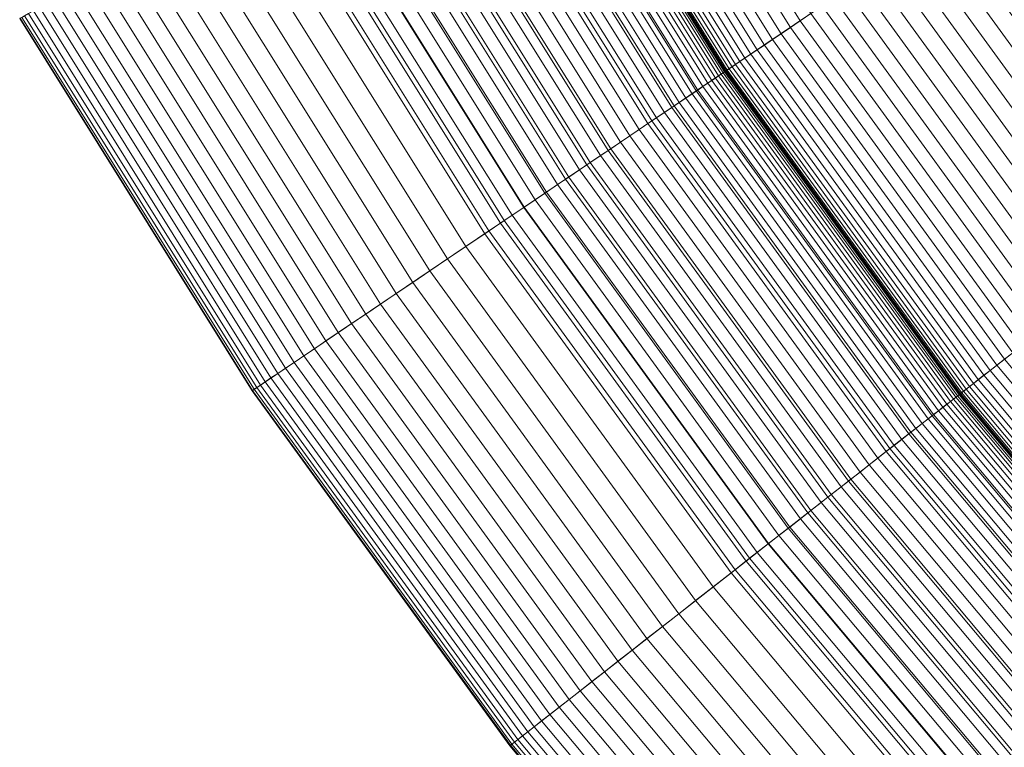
# Model space of a CAD drawing. Header units: millimetres. Extents: x -219 to 220, y -220 to 220.
# Tile 2 of 146: x -190 to -156, y -136 to -110. Entities that reach past the tile are written whole.
import ezdxf

# ---------------------------------------------------------------- set-up
doc = ezdxf.new("R2010")
doc.units = ezdxf.units.MM
doc.layers.add('LUCIDO_1', color=1, linetype='Continuous', lineweight=20, true_color=0xff0000)
doc.layers.add('Nessuna', color=7, linetype='Continuous', lineweight=9)

# ---------------------------------------------------------------- blocks, each defined once
blk = doc.blocks.new('Group-1')
at = {"layer": 'Nessuna', "color": 7, "linetype": 'Continuous', "lineweight": 9, "transparency": 33554687}
for points in [[(-166.445, -112.574, -79.962), (-173.888, -100.662, -79.962), (-43.862, -25.591, -89.301), (-41.971, -28.616, -89.301)], [(-158.188, -123.938, -79.962), (-166.445, -112.574, -79.962), (-41.971, -28.616, -89.301), (-39.875, -31.501, -89.301)], [(-149.159, -134.698, -79.962), (-158.188, -123.938, -79.962), (-39.875, -31.501, -89.301), (-37.582, -34.234, -89.301)], [(-162.433, -109.868, -55.65), (-169.698, -98.243, -55.65), (-170.084, -98.466, -55.102), (-162.803, -110.118, -55.102)], [(-162.803, -110.118, -55.102), (-170.084, -98.466, -55.102), (-170.448, -98.676, -54.533), (-163.152, -110.353, -54.533)], [(-163.478, -110.573, -53.945), (-170.789, -98.873, -53.945), (-171.105, -99.055, -53.339), (-163.78, -110.777, -53.339)], [(-163.152, -110.353, -54.533), (-170.448, -98.676, -54.533), (-170.789, -98.873, -53.945), (-163.478, -110.573, -53.945)], [(-164.059, -110.965, -52.717), (-171.396, -99.223, -52.717), (-171.661, -99.376, -52.08), (-164.312, -111.136, -52.08)], [(-163.78, -110.777, -53.339), (-171.105, -99.055, -53.339), (-171.396, -99.223, -52.717), (-164.059, -110.965, -52.717)], [(-164.541, -111.29, -51.429), (-171.9, -99.514, -51.429), (-172.112, -99.636, -50.765), (-164.744, -111.427, -50.765)], [(-164.312, -111.136, -52.08), (-171.661, -99.376, -52.08), (-171.9, -99.514, -51.429), (-164.541, -111.29, -51.429)], [(-165.291, -111.796, -48.019), (-172.683, -99.966, -48.019), (-172.755, -100.008, -47.317), (-165.36, -111.842, -47.317)], [(-165.195, -111.731, -48.716), (-172.582, -99.908, -48.716), (-172.683, -99.966, -48.019), (-165.291, -111.796, -48.019)], [(-165.071, -111.648, -49.408), (-172.453, -99.834, -49.408), (-172.582, -99.908, -48.716), (-165.195, -111.731, -48.716)], [(-164.921, -111.546, -50.091), (-172.296, -99.743, -50.091), (-172.453, -99.834, -49.408), (-165.071, -111.648, -49.408)], [(-164.744, -111.427, -50.765), (-172.112, -99.636, -50.765), (-172.296, -99.743, -50.091), (-164.921, -111.546, -50.091)], [(-165.772, -112.12, -7.097), (-173.186, -100.256, -7.097), (-173.319, -100.333, -6.631), (-165.9, -112.207, -6.631)], [(-165.664, -112.047, -7.57), (-173.072, -100.191, -7.57), (-173.186, -100.256, -7.097), (-165.772, -112.12, -7.097)], [(-165.574, -111.987, -8.049), (-172.979, -100.137, -8.049), (-173.072, -100.191, -7.57), (-165.664, -112.047, -7.57)], [(-165.505, -111.94, -8.533), (-172.906, -100.095, -8.533), (-172.979, -100.137, -8.049), (-165.574, -111.987, -8.049)], [(-165.455, -111.907, -9.02), (-172.854, -100.065, -9.02), (-172.906, -100.095, -8.533), (-165.505, -111.94, -8.533)], [(-165.425, -111.886, -9.509), (-172.823, -100.047, -9.509), (-172.854, -100.065, -9.02), (-165.455, -111.907, -9.02)], [(-165.415, -111.88, -10), (-172.813, -100.041, -10), (-172.823, -100.047, -9.509), (-165.425, -111.886, -9.509)], [(-165.401, -111.87, -46.611), (-172.798, -100.033, -46.611), (-172.813, -100.041, -45.904), (-165.415, -111.88, -45.904)], [(-165.415, -111.88, -45.904), (-172.813, -100.041, -45.904), (-172.813, -100.041, -10), (-165.415, -111.88, -10)], [(-165.36, -111.842, -47.317), (-172.755, -100.008, -47.317), (-172.798, -100.033, -46.611), (-165.401, -111.87, -46.611)], [(-166.394, -112.54, -5.286), (-173.835, -100.632, -5.286), (-174.045, -100.752, -4.859), (-166.595, -112.675, -4.859)], [(-166.211, -112.417, -5.724), (-173.644, -100.521, -5.724), (-173.835, -100.632, -5.286), (-166.394, -112.54, -5.286)], [(-166.046, -112.305, -6.173), (-173.472, -100.422, -6.173), (-173.644, -100.521, -5.724), (-166.211, -112.417, -5.724)], [(-165.9, -112.207, -6.631), (-173.319, -100.333, -6.631), (-173.472, -100.422, -6.173), (-166.046, -112.305, -6.173)], [(-167.223, -113.099, -79.881), (-174.702, -101.132, -79.881), (-173.888, -100.662, -79.962), (-166.445, -112.574, -79.962)], [(-166.812, -112.822, -4.444), (-174.272, -100.884, -4.444), (-174.517, -101.025, -4.043), (-167.047, -112.98, -4.043)], [(-166.595, -112.675, -4.859), (-174.045, -100.752, -4.859), (-174.272, -100.884, -4.444), (-166.812, -112.822, -4.444)], [(-167.998, -113.622, -79.756), (-175.511, -101.599, -79.756), (-174.702, -101.132, -79.881), (-167.223, -113.099, -79.881)], [(-167.563, -113.328, -3.284), (-175.056, -101.336, -3.284), (-175.349, -101.506, -2.929), (-167.843, -113.518, -2.929)], [(-167.297, -113.149, -3.656), (-174.779, -101.176, -3.656), (-175.056, -101.336, -3.284), (-167.563, -113.328, -3.284)], [(-167.047, -112.98, -4.043), (-174.517, -101.025, -4.043), (-174.779, -101.176, -3.656), (-167.297, -113.149, -3.656)], [(-168.767, -114.141, -79.587), (-176.314, -102.063, -79.587), (-175.511, -101.599, -79.756), (-167.998, -113.622, -79.756)], [(-168.138, -113.716, -2.59), (-175.657, -101.683, -2.59), (-175.979, -101.869, -2.27), (-168.446, -113.924, -2.27)], [(-167.843, -113.518, -2.929), (-175.349, -101.506, -2.929), (-175.657, -101.683, -2.59), (-168.138, -113.716, -2.59)], [(-168.446, -113.924, -2.27), (-175.979, -101.869, -2.27), (-176.314, -102.063, -1.968), (-168.767, -114.141, -1.968)], [(-169.529, -114.654, -79.375), (-177.11, -102.522, -79.375), (-176.314, -102.063, -79.587), (-168.767, -114.141, -79.587)], [(-169.1, -114.365, -1.685), (-176.662, -102.263, -1.685), (-177.021, -102.471, -1.423), (-169.443, -114.597, -1.423)], [(-168.767, -114.141, -1.968), (-176.314, -102.063, -1.968), (-176.662, -102.263, -1.685), (-169.1, -114.365, -1.685)], [(-170.281, -115.162, -79.12), (-177.896, -102.976, -79.12), (-177.11, -102.522, -79.375), (-169.529, -114.654, -79.375)], [(-169.798, -114.836, -1.181), (-177.391, -102.684, -1.181), (-177.77, -102.903, -0.96), (-170.161, -115.081, -0.96)], [(-169.443, -114.597, -1.423), (-177.021, -102.471, -1.423), (-177.391, -102.684, -1.181), (-169.798, -114.836, -1.181)], [(-171.023, -115.662, -78.822), (-178.671, -103.423, -78.822), (-177.896, -102.976, -79.12), (-170.281, -115.162, -79.12)], [(-170.161, -115.081, -0.96), (-177.77, -102.903, -0.96), (-178.159, -103.128, -0.761), (-170.533, -115.332, -0.761)], [(-170.913, -115.588, -0.585), (-178.555, -103.357, -0.585), (-178.959, -103.59, -0.431), (-171.299, -115.848, -0.431)], [(-170.533, -115.332, -0.761), (-178.159, -103.128, -0.761), (-178.555, -103.357, -0.585), (-170.913, -115.588, -0.585)], [(-171.752, -116.154, -78.482), (-179.432, -103.863, -78.482), (-178.671, -103.423, -78.822), (-171.023, -115.662, -78.822)], [(-171.299, -115.848, -0.431), (-178.959, -103.59, -0.431), (-179.369, -103.826, -0.3), (-171.691, -116.113, -0.3)], [(-172.088, -116.381, -0.192), (-179.783, -104.066, -0.192), (-180.202, -104.307, -0.108), (-172.489, -116.651, -0.108)], [(-172.467, -116.636, -78.101), (-180.179, -104.294, -78.101), (-179.432, -103.863, -78.482), (-171.752, -116.154, -78.482)], [(-171.691, -116.113, -0.3), (-179.369, -103.826, -0.3), (-179.783, -104.066, -0.192), (-172.088, -116.381, -0.192)], [(-173.166, -117.108, -77.68), (-180.91, -104.716, -77.68), (-180.179, -104.294, -78.101), (-172.467, -116.636, -78.101)], [(-172.489, -116.651, -0.108), (-180.202, -104.307, -0.108), (-180.624, -104.551, -0.048), (-172.893, -116.924, -0.048)], [(-173.849, -117.568, -77.22), (-181.622, -105.127, -77.22), (-180.91, -104.716, -77.68), (-173.166, -117.108, -77.68)], [(-172.893, -116.924, -0.048), (-180.624, -104.551, -0.048), (-181.048, -104.796, -0.012), (-173.299, -117.197, -0.012)], [(-173.706, -117.472), (-181.473, -105.041), (-190.133, -110.041), (-181.996, -123.064)], [(-174.512, -118.016, -76.721), (-182.315, -105.527, -76.721), (-181.622, -105.127, -77.22), (-173.849, -117.568, -77.22)], [(-173.299, -117.197, -0.012), (-181.048, -104.796, -0.012), (-181.473, -105.041), (-173.706, -117.472)], [(-147.779, -115.805, -60.595), (-155.494, -105.187, -60.595), (-156.065, -105.573, -60.435), (-148.322, -116.23, -60.435)], [(-175.155, -118.449, -76.186), (-182.987, -105.915, -76.186), (-182.315, -105.527, -76.721), (-174.512, -118.016, -76.721)], [(-148.322, -116.23, -60.435), (-156.065, -105.573, -60.435), (-156.629, -105.953, -60.244), (-148.859, -116.649, -60.244)], [(-175.777, -118.869, -75.614), (-183.637, -106.29, -75.614), (-182.987, -105.915, -76.186), (-175.155, -118.449, -76.186)], [(-148.859, -116.649, -60.244), (-156.629, -105.953, -60.244), (-157.185, -106.329, -60.02), (-149.387, -117.062, -60.02)], [(-176.375, -119.272, -75.008), (-184.262, -106.651, -75.008), (-183.637, -106.29, -75.614), (-175.777, -118.869, -75.614)], [(-149.387, -117.062, -60.02), (-157.185, -106.329, -60.02), (-157.732, -106.697, -59.766), (-149.907, -117.468, -59.766)], [(-176.949, -119.66, -74.368), (-184.862, -106.998, -74.368), (-184.262, -106.651, -75.008), (-176.375, -119.272, -75.008)], [(-149.907, -117.468, -59.766), (-157.732, -106.697, -59.766), (-158.268, -107.059, -59.48), (-150.417, -117.866, -59.48)], [(-177.498, -120.03, -73.696), (-185.435, -107.328, -73.696), (-184.862, -106.998, -74.368), (-176.949, -119.66, -74.368)], [(-150.417, -117.866, -59.48), (-158.268, -107.059, -59.48), (-158.793, -107.413, -59.164), (-150.915, -118.256, -59.164)], [(-178.02, -120.382, -72.994), (-185.98, -107.643, -72.994), (-185.435, -107.328, -73.696), (-177.498, -120.03, -73.696)], [(-150.915, -118.256, -59.164), (-158.793, -107.413, -59.164), (-159.305, -107.758, -58.819), (-151.402, -118.636, -58.819)], [(-178.513, -120.715, -72.263), (-186.495, -107.941, -72.263), (-185.98, -107.643, -72.994), (-178.02, -120.382, -72.994)], [(-151.402, -118.636, -58.819), (-159.305, -107.758, -58.819), (-159.802, -108.094, -58.445), (-151.875, -119.005, -58.445)], [(-179.412, -121.321, -70.721), (-187.434, -108.483, -70.721), (-186.981, -108.221, -71.505), (-178.978, -121.028, -71.505)], [(-178.978, -121.028, -71.505), (-186.981, -108.221, -71.505), (-186.495, -107.941, -72.263), (-178.513, -120.715, -72.263)], [(-151.875, -119.005, -58.445), (-159.802, -108.094, -58.445), (-160.285, -108.419, -58.043), (-152.333, -119.363, -58.043)], [(-179.816, -121.593, -69.914), (-187.856, -108.726, -69.914), (-187.434, -108.483, -70.721), (-179.412, -121.321, -70.721)], [(-152.333, -119.363, -58.043), (-160.285, -108.419, -58.043), (-160.751, -108.734, -57.615), (-152.776, -119.71, -57.615)], [(-180.187, -121.843, -69.084), (-188.244, -108.95, -69.084), (-187.856, -108.726, -69.914), (-179.816, -121.593, -69.914)], [(-152.776, -119.71, -57.615), (-160.751, -108.734, -57.615), (-161.2, -109.036, -57.16), (-153.203, -120.043, -57.16)], [(-180.831, -122.277, -67.366), (-188.916, -109.338, -67.366), (-188.597, -109.154, -68.234), (-180.526, -122.072, -68.234)], [(-180.526, -122.072, -68.234), (-188.597, -109.154, -68.234), (-188.244, -108.95, -69.084), (-180.187, -121.843, -69.084)], [(-153.203, -120.043, -57.16), (-161.2, -109.036, -57.16), (-161.63, -109.327, -56.68), (-153.612, -120.363, -56.68)], [(-181.337, -122.619, -65.583), (-189.445, -109.644, -65.583), (-189.199, -109.501, -66.481), (-181.101, -122.46, -66.481)], [(-181.101, -122.46, -66.481), (-189.199, -109.501, -66.481), (-188.916, -109.338, -67.366), (-180.831, -122.277, -67.366)], [(-154.003, -120.668, -56.176), (-162.042, -109.604, -56.176), (-162.433, -109.868, -55.65), (-154.375, -120.959, -55.65)], [(-153.612, -120.363, -56.68), (-161.63, -109.327, -56.68), (-162.042, -109.604, -56.176), (-154.003, -120.668, -56.176)], [(-181.922, -123.014, -61.883), (-190.056, -109.997, -61.883), (-189.96, -109.941, -62.82), (-181.83, -122.952, -62.82)], [(-181.83, -122.952, -62.82), (-189.96, -109.941, -62.82), (-189.826, -109.864, -63.75), (-181.702, -122.865, -63.75)], [(-181.702, -122.865, -63.75), (-189.826, -109.864, -63.75), (-189.654, -109.765, -64.671), (-181.537, -122.754, -64.671)], [(-181.537, -122.754, -64.671), (-189.654, -109.765, -64.671), (-189.445, -109.644, -65.583), (-181.337, -122.619, -65.583)], [(-154.375, -120.959, -55.65), (-162.433, -109.868, -55.65), (-162.803, -110.118, -55.102), (-154.727, -121.234, -55.102)], [(-181.996, -123.064, -60), (-190.133, -110.041, -60), (-190.114, -110.03, -60.943), (-181.978, -123.051, -60.943)], [(-181.996, -123.064), (-190.133, -110.041), (-190.133, -110.041, -60), (-181.996, -123.064, -60)], [(-181.978, -123.051, -60.943), (-190.114, -110.03, -60.943), (-190.056, -109.997, -61.883), (-181.922, -123.014, -61.883)], [(-154.727, -121.234, -55.102), (-162.803, -110.118, -55.102), (-163.152, -110.353, -54.533), (-155.058, -121.493, -54.533)], [(-155.368, -121.734, -53.945), (-163.478, -110.573, -53.945), (-163.78, -110.777, -53.339), (-155.656, -121.959, -53.339)], [(-155.058, -121.493, -54.533), (-163.152, -110.353, -54.533), (-163.478, -110.573, -53.945), (-155.368, -121.734, -53.945)], [(-155.92, -122.166, -52.717), (-164.059, -110.965, -52.717), (-164.312, -111.136, -52.08), (-156.162, -122.354, -52.08)], [(-155.656, -121.959, -53.339), (-163.78, -110.777, -53.339), (-164.059, -110.965, -52.717), (-155.92, -122.166, -52.717)], [(-156.379, -122.524, -51.429), (-164.541, -111.29, -51.429), (-164.744, -111.427, -50.765), (-156.572, -122.675, -50.765)], [(-156.162, -122.354, -52.08), (-164.312, -111.136, -52.08), (-164.541, -111.29, -51.429), (-156.379, -122.524, -51.429)], [(-156.883, -122.918, -49.408), (-165.071, -111.648, -49.408), (-165.195, -111.731, -48.716), (-157, -123.01, -48.716)], [(-156.74, -122.806, -50.091), (-164.921, -111.546, -50.091), (-165.071, -111.648, -49.408), (-156.883, -122.918, -49.408)], [(-156.572, -122.675, -50.765), (-164.744, -111.427, -50.765), (-164.921, -111.546, -50.091), (-156.74, -122.806, -50.091)], [(-157.361, -123.292, -8.049), (-165.574, -111.987, -8.049), (-165.664, -112.047, -7.57), (-157.446, -123.358, -7.57)], [(-157.295, -123.24, -8.533), (-165.505, -111.94, -8.533), (-165.574, -111.987, -8.049), (-157.361, -123.292, -8.049)], [(-157.248, -123.203, -9.02), (-165.455, -111.907, -9.02), (-165.505, -111.94, -8.533), (-157.295, -123.24, -8.533)], [(-157.219, -123.181, -9.509), (-165.425, -111.886, -9.509), (-165.455, -111.907, -9.02), (-157.248, -123.203, -9.02)], [(-157.21, -123.173, -10), (-165.415, -111.88, -10), (-165.425, -111.886, -9.509), (-157.219, -123.181, -9.509)], [(-157.197, -123.163, -46.611), (-165.401, -111.87, -46.611), (-165.415, -111.88, -45.904), (-157.21, -123.173, -45.904)], [(-157.21, -123.173, -45.904), (-165.415, -111.88, -45.904), (-165.415, -111.88, -10), (-157.21, -123.173, -10)], [(-157.157, -123.132, -47.317), (-165.36, -111.842, -47.317), (-165.401, -111.87, -46.611), (-157.197, -123.163, -46.611)], [(-157.092, -123.081, -48.019), (-165.291, -111.796, -48.019), (-165.36, -111.842, -47.317), (-157.157, -123.132, -47.317)], [(-157, -123.01, -48.716), (-165.195, -111.731, -48.716), (-165.291, -111.796, -48.019), (-157.092, -123.081, -48.019)], [(-157.81, -123.642, -6.173), (-166.046, -112.305, -6.173), (-166.211, -112.417, -5.724), (-157.966, -123.765, -5.724)], [(-157.67, -123.533, -6.631), (-165.9, -112.207, -6.631), (-166.046, -112.305, -6.173), (-157.81, -123.642, -6.173)], [(-157.549, -123.439, -7.097), (-165.772, -112.12, -7.097), (-165.9, -112.207, -6.631), (-157.67, -123.533, -6.631)], [(-157.446, -123.358, -7.57), (-165.664, -112.047, -7.57), (-165.772, -112.12, -7.097), (-157.549, -123.439, -7.097)], [(-158.929, -124.516, -79.881), (-167.223, -113.099, -79.881), (-166.445, -112.574, -79.962), (-158.188, -123.938, -79.962)], [(-158.331, -124.049, -4.859), (-166.595, -112.675, -4.859), (-166.812, -112.822, -4.444), (-158.538, -124.211, -4.444)], [(-158.14, -123.9, -5.286), (-166.394, -112.54, -5.286), (-166.595, -112.675, -4.859), (-158.331, -124.049, -4.859)], [(-157.966, -123.765, -5.724), (-166.211, -112.417, -5.724), (-166.394, -112.54, -5.286), (-158.14, -123.9, -5.286)], [(-158.761, -124.385, -4.043), (-167.047, -112.98, -4.043), (-167.297, -113.149, -3.656), (-158.999, -124.571, -3.656)], [(-158.538, -124.211, -4.444), (-166.812, -112.822, -4.444), (-167.047, -112.98, -4.043), (-158.761, -124.385, -4.043)], [(-159.665, -125.092, -79.756), (-167.998, -113.622, -79.756), (-167.223, -113.099, -79.881), (-158.929, -124.516, -79.881)], [(-159.251, -124.768, -3.284), (-167.563, -113.328, -3.284), (-167.843, -113.518, -2.929), (-159.518, -124.977, -2.929)], [(-158.999, -124.571, -3.656), (-167.297, -113.149, -3.656), (-167.563, -113.328, -3.284), (-159.251, -124.768, -3.284)], [(-160.396, -125.663, -79.587), (-168.767, -114.141, -79.587), (-167.998, -113.622, -79.756), (-159.665, -125.092, -79.756)], [(-159.798, -125.195, -2.59), (-168.138, -113.716, -2.59), (-168.446, -113.924, -2.27), (-160.091, -125.424, -2.27)], [(-159.518, -124.977, -2.929), (-167.843, -113.518, -2.929), (-168.138, -113.716, -2.59), (-159.798, -125.195, -2.59)], [(-160.091, -125.424, -2.27), (-168.446, -113.924, -2.27), (-168.767, -114.141, -1.968), (-160.396, -125.663, -1.968)], [(-161.12, -126.228, -79.375), (-169.529, -114.654, -79.375), (-168.767, -114.141, -79.587), (-160.396, -125.663, -79.587)], [(-160.712, -125.91, -1.685), (-169.1, -114.365, -1.685), (-169.443, -114.597, -1.423), (-161.039, -126.165, -1.423)], [(-160.396, -125.663, -1.968), (-168.767, -114.141, -1.968), (-169.1, -114.365, -1.685), (-160.712, -125.91, -1.685)], [(-161.835, -126.787, -79.12), (-170.281, -115.162, -79.12), (-169.529, -114.654, -79.375), (-161.12, -126.228, -79.375)], [(-161.039, -126.165, -1.423), (-169.443, -114.597, -1.423), (-169.798, -114.836, -1.181), (-161.375, -126.428, -1.181)], [(-161.721, -126.698, -0.96), (-170.161, -115.081, -0.96), (-170.533, -115.332, -0.761), (-162.074, -126.974, -0.761)], [(-161.375, -126.428, -1.181), (-169.798, -114.836, -1.181), (-170.161, -115.081, -0.96), (-161.721, -126.698, -0.96)], [(-162.54, -127.338, -78.822), (-171.023, -115.662, -78.822), (-170.281, -115.162, -79.12), (-161.835, -126.787, -79.12)], [(-162.074, -126.974, -0.761), (-170.533, -115.332, -0.761), (-170.913, -115.588, -0.585), (-162.435, -127.256, -0.585)], [(-163.233, -127.879, -78.482), (-171.752, -116.154, -78.482), (-171.023, -115.662, -78.822), (-162.54, -127.338, -78.822)], [(-162.435, -127.256, -0.585), (-170.913, -115.588, -0.585), (-171.299, -115.848, -0.431), (-162.802, -127.543, -0.431)], [(-163.913, -128.41, -78.101), (-172.467, -116.636, -78.101), (-171.752, -116.154, -78.482), (-163.233, -127.879, -78.482)], [(-163.175, -127.834, -0.3), (-171.691, -116.113, -0.3), (-172.088, -116.381, -0.192), (-163.553, -128.129, -0.192)], [(-162.802, -127.543, -0.431), (-171.299, -115.848, -0.431), (-171.691, -116.113, -0.3), (-163.175, -127.834, -0.3)], [(-163.553, -128.129, -0.192), (-172.088, -116.381, -0.192), (-172.489, -116.651, -0.108), (-163.934, -128.427, -0.108)], [(-164.577, -128.93, -77.68), (-173.166, -117.108, -77.68), (-172.467, -116.636, -78.101), (-163.913, -128.41, -78.101)], [(-163.934, -128.427, -0.108), (-172.489, -116.651, -0.108), (-172.893, -116.924, -0.048), (-164.318, -128.727, -0.048)], [(-165.226, -129.436, -77.22), (-173.849, -117.568, -77.22), (-173.166, -117.108, -77.68), (-164.577, -128.93, -77.68)], [(-164.703, -129.028, -0.012), (-173.299, -117.197, -0.012), (-173.706, -117.472), (-165.09, -129.33)], [(-164.318, -128.727, -0.048), (-172.893, -116.924, -0.048), (-173.299, -117.197, -0.012), (-164.703, -129.028, -0.012)], [(-165.09, -129.33), (-173.706, -117.472), (-181.996, -123.064), (-172.97, -135.487)], [(-165.856, -129.929, -76.721), (-174.512, -118.016, -76.721), (-173.849, -117.568, -77.22), (-165.226, -129.436, -77.22)], [(-166.468, -130.407, -76.186), (-175.155, -118.449, -76.186), (-174.512, -118.016, -76.721), (-165.856, -129.929, -76.721)], [(-167.059, -130.868, -75.614), (-175.777, -118.869, -75.614), (-175.155, -118.449, -76.186), (-166.468, -130.407, -76.186)], [(-167.628, -131.313, -75.008), (-176.375, -119.272, -75.008), (-175.777, -118.869, -75.614), (-167.059, -130.868, -75.614)], [(-168.173, -131.739, -74.368), (-176.949, -119.66, -74.368), (-176.375, -119.272, -75.008), (-167.628, -131.313, -75.008)], [(-168.695, -132.146, -73.696), (-177.498, -120.03, -73.696), (-176.949, -119.66, -74.368), (-168.173, -131.739, -74.368)], [(-169.191, -132.534, -72.994), (-178.02, -120.382, -72.994), (-177.498, -120.03, -73.696), (-168.695, -132.146, -73.696)], [(-169.66, -132.9, -72.263), (-178.513, -120.715, -72.263), (-178.02, -120.382, -72.994), (-169.191, -132.534, -72.994)], [(-170.101, -133.245, -71.505), (-178.978, -121.028, -71.505), (-178.513, -120.715, -72.263), (-169.66, -132.9, -72.263)], [(-170.898, -133.868, -69.914), (-179.816, -121.593, -69.914), (-179.412, -121.321, -70.721), (-170.514, -133.568, -70.721)], [(-170.514, -133.568, -70.721), (-179.412, -121.321, -70.721), (-178.978, -121.028, -71.505), (-170.101, -133.245, -71.505)], [(-171.251, -134.143, -69.084), (-180.187, -121.843, -69.084), (-179.816, -121.593, -69.914), (-170.898, -133.868, -69.914)], [(-171.572, -134.395, -68.234), (-180.526, -122.072, -68.234), (-180.187, -121.843, -69.084), (-171.251, -134.143, -69.084)], [(-146.771, -132.547, -53.339), (-155.656, -121.959, -53.339), (-155.92, -122.166, -52.717), (-147.021, -132.772, -52.717)], [(-172.12, -134.822, -66.481), (-181.101, -122.46, -66.481), (-180.831, -122.277, -67.366), (-171.862, -134.621, -67.366)], [(-171.862, -134.621, -67.366), (-180.831, -122.277, -67.366), (-180.526, -122.072, -68.234), (-171.572, -134.395, -68.234)], [(-147.248, -132.977, -52.08), (-156.162, -122.354, -52.08), (-156.379, -122.524, -51.429), (-147.453, -133.162, -51.429)], [(-147.021, -132.772, -52.717), (-155.92, -122.166, -52.717), (-156.162, -122.354, -52.08), (-147.248, -132.977, -52.08)], [(-172.534, -135.146, -64.671), (-181.537, -122.754, -64.671), (-181.337, -122.619, -65.583), (-172.344, -134.997, -65.583)], [(-172.344, -134.997, -65.583), (-181.337, -122.619, -65.583), (-181.101, -122.46, -66.481), (-172.12, -134.822, -66.481)], [(-147.635, -133.326, -50.765), (-156.572, -122.675, -50.765), (-156.74, -122.806, -50.091), (-147.794, -133.468, -50.091)], [(-147.453, -133.162, -51.429), (-156.379, -122.524, -51.429), (-156.572, -122.675, -50.765), (-147.635, -133.326, -50.765)], [(-172.97, -135.487, -60), (-181.996, -123.064, -60), (-181.978, -123.051, -60.943), (-172.953, -135.473, -60.943)], [(-172.953, -135.473, -60.943), (-181.978, -123.051, -60.943), (-181.922, -123.014, -61.883), (-172.9, -135.432, -61.883)], [(-172.9, -135.432, -61.883), (-181.922, -123.014, -61.883), (-181.83, -122.952, -62.82), (-172.813, -135.364, -62.82)], [(-172.813, -135.364, -62.82), (-181.83, -122.952, -62.82), (-181.702, -122.865, -63.75), (-172.691, -135.268, -63.75)], [(-172.691, -135.268, -63.75), (-181.702, -122.865, -63.75), (-181.537, -122.754, -64.671), (-172.534, -135.146, -64.671)], [(-148.039, -133.689, -48.716), (-157, -123.01, -48.716), (-157.092, -123.081, -48.019), (-148.125, -133.767, -48.019)], [(-147.928, -133.59, -49.408), (-156.883, -122.918, -49.408), (-157, -123.01, -48.716), (-148.039, -133.689, -48.716)], [(-147.794, -133.468, -50.091), (-156.74, -122.806, -50.091), (-156.883, -122.918, -49.408), (-147.928, -133.59, -49.408)], [(-172.97, -135.487), (-181.996, -123.064), (-181.996, -123.064, -60), (-172.97, -135.487, -60)], [(-148.459, -134.068, -7.57), (-157.446, -123.358, -7.57), (-157.549, -123.439, -7.097), (-148.557, -134.155, -7.097)], [(-148.379, -133.996, -8.049), (-157.361, -123.292, -8.049), (-157.446, -123.358, -7.57), (-148.459, -134.068, -7.57)], [(-148.317, -133.94, -8.533), (-157.295, -123.24, -8.533), (-157.361, -123.292, -8.049), (-148.379, -133.996, -8.049)], [(-148.272, -133.899, -9.02), (-157.248, -123.203, -9.02), (-157.295, -123.24, -8.533), (-148.317, -133.94, -8.533)], [(-148.246, -133.875, -9.509), (-157.219, -123.181, -9.509), (-157.248, -123.203, -9.02), (-148.272, -133.899, -9.02)], [(-148.237, -133.867, -10), (-157.21, -123.173, -10), (-157.219, -123.181, -9.509), (-148.246, -133.875, -9.509)], [(-148.224, -133.856, -46.611), (-157.197, -123.163, -46.611), (-157.21, -123.173, -45.904), (-148.237, -133.867, -45.904)], [(-148.237, -133.867, -45.904), (-157.21, -123.173, -45.904), (-157.21, -123.173, -10), (-148.237, -133.867, -10)], [(-148.187, -133.823, -47.317), (-157.157, -123.132, -47.317), (-157.197, -123.163, -46.611), (-148.224, -133.856, -46.611)], [(-148.125, -133.767, -48.019), (-157.092, -123.081, -48.019), (-157.157, -123.132, -47.317), (-148.187, -133.823, -47.317)], [(-148.802, -134.377, -6.173), (-157.81, -123.642, -6.173), (-157.966, -123.765, -5.724), (-148.95, -134.51, -5.724)], [(-148.671, -134.258, -6.631), (-157.67, -123.533, -6.631), (-157.81, -123.642, -6.173), (-148.802, -134.377, -6.173)], [(-148.557, -134.155, -7.097), (-157.549, -123.439, -7.097), (-157.67, -123.533, -6.631), (-148.671, -134.258, -6.631)], [(-149.857, -135.327, -79.881), (-158.929, -124.516, -79.881), (-158.188, -123.938, -79.962), (-149.159, -134.698, -79.962)], [(-149.294, -134.819, -4.859), (-158.331, -124.049, -4.859), (-158.538, -124.211, -4.444), (-149.489, -134.995, -4.444)], [(-149.114, -134.657, -5.286), (-158.14, -123.9, -5.286), (-158.331, -124.049, -4.859), (-149.294, -134.819, -4.859)], [(-148.95, -134.51, -5.724), (-157.966, -123.765, -5.724), (-158.14, -123.9, -5.286), (-149.114, -134.657, -5.286)], [(-149.699, -135.184, -4.043), (-158.761, -124.385, -4.043), (-158.999, -124.571, -3.656), (-149.924, -135.386, -3.656)], [(-149.489, -134.995, -4.444), (-158.538, -124.211, -4.444), (-158.761, -124.385, -4.043), (-149.699, -135.184, -4.043)], [(-150.552, -135.952, -79.756), (-159.665, -125.092, -79.756), (-158.929, -124.516, -79.881), (-149.857, -135.327, -79.881)], [(-150.162, -135.601, -3.284), (-159.251, -124.768, -3.284), (-159.518, -124.977, -2.929), (-150.413, -135.827, -2.929)], [(-149.924, -135.386, -3.656), (-158.999, -124.571, -3.656), (-159.251, -124.768, -3.284), (-150.162, -135.601, -3.284)], [(-151.241, -136.573, -79.587), (-160.396, -125.663, -79.587), (-159.665, -125.092, -79.756), (-150.552, -135.952, -79.756)], [(-150.413, -135.827, -2.929), (-159.518, -124.977, -2.929), (-159.798, -125.195, -2.59), (-150.677, -136.065, -2.59)], [(-150.954, -136.314, -2.27), (-160.091, -125.424, -2.27), (-160.396, -125.663, -1.968), (-151.241, -136.573, -1.968)], [(-150.677, -136.065, -2.59), (-159.798, -125.195, -2.59), (-160.091, -125.424, -2.27), (-150.954, -136.314, -2.27)], [(-151.924, -137.187, -79.375), (-161.12, -126.228, -79.375), (-160.396, -125.663, -79.587), (-151.241, -136.573, -79.587)], [(-151.241, -136.573, -1.968), (-160.396, -125.663, -1.968), (-160.712, -125.91, -1.685), (-151.539, -136.841, -1.685)], [(-151.848, -137.119, -1.423), (-161.039, -126.165, -1.423), (-161.375, -126.428, -1.181), (-152.165, -137.404, -1.181)], [(-151.539, -136.841, -1.685), (-160.712, -125.91, -1.685), (-161.039, -126.165, -1.423), (-151.848, -137.119, -1.423)], [(-152.598, -137.795, -79.12), (-161.835, -126.787, -79.12), (-161.12, -126.228, -79.375), (-151.924, -137.187, -79.375)], [(-152.165, -137.404, -1.181), (-161.375, -126.428, -1.181), (-161.721, -126.698, -0.96), (-152.491, -137.698, -0.96)], [(-153.263, -138.393, -78.822), (-162.54, -127.338, -78.822), (-161.835, -126.787, -79.12), (-152.598, -137.795, -79.12)], [(-152.491, -137.698, -0.96), (-161.721, -126.698, -0.96), (-162.074, -126.974, -0.761), (-152.824, -137.998, -0.761)], [(-152.824, -137.998, -0.761), (-162.074, -126.974, -0.761), (-162.435, -127.256, -0.585), (-153.165, -138.304, -0.585)], [(-153.917, -138.982, -78.482), (-163.233, -127.879, -78.482), (-162.54, -127.338, -78.822), (-153.263, -138.393, -78.822)], [(-153.511, -138.616, -0.431), (-162.802, -127.543, -0.431), (-163.175, -127.834, -0.3), (-153.862, -138.933, -0.3)], [(-153.165, -138.304, -0.585), (-162.435, -127.256, -0.585), (-162.802, -127.543, -0.431), (-153.511, -138.616, -0.431)], [(-154.558, -139.559, -78.101), (-163.913, -128.41, -78.101), (-163.233, -127.879, -78.482), (-153.917, -138.982, -78.482)], [(-153.862, -138.933, -0.3), (-163.175, -127.834, -0.3), (-163.553, -128.129, -0.192), (-154.218, -139.253, -0.192)], [(-154.218, -139.253, -0.192), (-163.553, -128.129, -0.192), (-163.934, -128.427, -0.108), (-154.578, -139.577, -0.108)], [(-155.185, -140.123, -77.68), (-164.577, -128.93, -77.68), (-163.913, -128.41, -78.101), (-154.558, -139.559, -78.101)], [(-154.578, -139.577, -0.108), (-163.934, -128.427, -0.108), (-164.318, -128.727, -0.048), (-154.94, -139.903, -0.048)], [(-154.94, -139.903, -0.048), (-164.318, -128.727, -0.048), (-164.703, -129.028, -0.012), (-155.303, -140.23, -0.012)], [(-155.796, -140.674, -77.22), (-165.226, -129.436, -77.22), (-164.577, -128.93, -77.68), (-155.185, -140.123, -77.68)], [(-155.303, -140.23, -0.012), (-164.703, -129.028, -0.012), (-165.09, -129.33), (-155.668, -140.559)], [(-155.668, -140.559), (-165.09, -129.33), (-172.97, -135.487), (-163.1, -147.25)], [(-156.391, -141.209, -76.721), (-165.856, -129.929, -76.721), (-165.226, -129.436, -77.22), (-155.796, -140.674, -77.22)], [(-156.968, -141.729, -76.186), (-166.468, -130.407, -76.186), (-165.856, -129.929, -76.721), (-156.391, -141.209, -76.721)], [(-157.525, -142.23, -75.614), (-167.059, -130.868, -75.614), (-166.468, -130.407, -76.186), (-156.968, -141.729, -76.186)], [(-158.061, -142.713, -75.008), (-167.628, -131.313, -75.008), (-167.059, -130.868, -75.614), (-157.525, -142.23, -75.614)], [(-158.576, -143.177, -74.368), (-168.173, -131.739, -74.368), (-167.628, -131.313, -75.008), (-158.061, -142.713, -75.008)], [(-159.068, -143.619, -73.696), (-168.695, -132.146, -73.696), (-168.173, -131.739, -74.368), (-158.576, -143.177, -74.368)], [(-159.535, -144.041, -72.994), (-169.191, -132.534, -72.994), (-168.695, -132.146, -73.696), (-159.068, -143.619, -73.696)], [(-159.978, -144.439, -72.263), (-169.66, -132.9, -72.263), (-169.191, -132.534, -72.994), (-159.535, -144.041, -72.994)], [(-160.394, -144.814, -71.505), (-170.101, -133.245, -71.505), (-169.66, -132.9, -72.263), (-159.978, -144.439, -72.263)], [(-160.784, -145.165, -70.721), (-170.514, -133.568, -70.721), (-170.101, -133.245, -71.505), (-160.394, -144.814, -71.505)], [(-161.145, -145.49, -69.914), (-170.898, -133.868, -69.914), (-170.514, -133.568, -70.721), (-160.784, -145.165, -70.721)], [(-161.478, -145.79, -69.084), (-171.251, -134.143, -69.084), (-170.898, -133.868, -69.914), (-161.145, -145.49, -69.914)], [(-162.055, -146.309, -67.366), (-171.862, -134.621, -67.366), (-171.572, -134.395, -68.234), (-161.782, -146.063, -68.234)], [(-161.782, -146.063, -68.234), (-171.572, -134.395, -68.234), (-171.251, -134.143, -69.084), (-161.478, -145.79, -69.084)], [(-162.297, -146.528, -66.481), (-172.12, -134.822, -66.481), (-171.862, -134.621, -67.366), (-162.055, -146.309, -67.366)], [(-162.688, -146.88, -64.671), (-172.534, -135.146, -64.671), (-172.344, -134.997, -65.583), (-162.509, -146.718, -65.583)], [(-162.509, -146.718, -65.583), (-172.344, -134.997, -65.583), (-172.12, -134.822, -66.481), (-162.297, -146.528, -66.481)], [(-163.083, -147.235, -60.943), (-172.953, -135.473, -60.943), (-172.9, -135.432, -61.883), (-163.034, -147.19, -61.883)], [(-163.034, -147.19, -61.883), (-172.9, -135.432, -61.883), (-172.813, -135.364, -62.82), (-162.951, -147.116, -62.82)], [(-162.951, -147.116, -62.82), (-172.813, -135.364, -62.82), (-172.691, -135.268, -63.75), (-162.836, -147.013, -63.75)], [(-162.836, -147.013, -63.75), (-172.691, -135.268, -63.75), (-172.534, -135.146, -64.671), (-162.688, -146.88, -64.671)], [(-163.1, -147.25, -60), (-172.97, -135.487, -60), (-172.953, -135.473, -60.943), (-163.083, -147.235, -60.943)], [(-163.1, -147.25), (-172.97, -135.487), (-172.97, -135.487, -60), (-163.1, -147.25, -60)]]:
    blk.add_3dface(points, dxfattribs=at)

msp = doc.modelspace()

# ---------------------------------------------------------------- block references
at = {"layer": 'LUCIDO_1', "color": 7, "transparency": 33554687}
msp.add_blockref('Group-1', (0, 0), dxfattribs=at)

doc.saveas('drawing.dxf')
